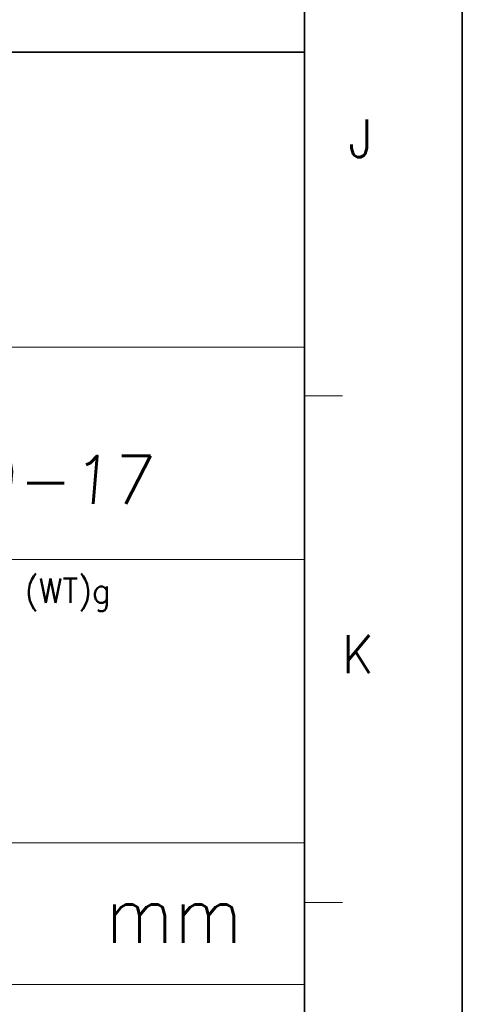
# Model space of a CAD drawing. Header units: millimetres. Extents: x 4065 to 8083, y -652 to 5416.
# Tile 10 of 256: x 4943 to 4984, y -591 to -499. Entities that reach past the tile are written whole.
import ezdxf
from ezdxf.enums import TextEntityAlignment as Align

# ---------------------------------------------------------------- set-up
doc = ezdxf.new("R2010")
doc.units = ezdxf.units.MM
doc.header["$LTSCALE"] = 0.8
doc.layers.get('0').update_dxf_attribs({"linetype": 'CONTINUOUS', "lineweight": 0})
doc.layers.add('2', color=3, linetype='CONTINUOUS', lineweight=0)
doc.styles.get("Standard").update_dxf_attribs({"font": 'romans.shx', "width": 0.8, "oblique": 5, "bigfont": 'whgtxt.shx'})

msp = doc.modelspace()

# ---------------------------------------------------------------- linework, layer by layer
at = {"color": 7, "linetype": 'Continuous', "lineweight": 35}
for p, q in [((4969.479, -628.461), (4969.479, -63.322)), ((4818.14, -502.345), (4969.479, -502.345))]:
    msp.add_line(p, q, dxfattribs=at)
at = {"color": 7, "linetype": 'Continuous'}
for p, q in [((4969.479, -628.461), (4969.479, -502.345)), ((4818.14, -529.762), (4969.479, -529.762)), ((4969.479, -534.271), (4973.006, -534.271)), ((4818.14, -549.502), (4969.479, -549.502)), ((4818.14, -575.821), (4969.479, -575.821)), ((4969.479, -581.366), (4973.006, -581.366)), ((4818.14, -588.981), (4969.479, -588.981))]:
    msp.add_line(p, q, dxfattribs=at)
at = {"color": 7, "linetype": 'Continuous', "lineweight": 35}
msp.add_lwpolyline([(4144.145, -48.891), (4144.145, -642.891), (4984.145, -642.891), (4984.145, -48.891)], close=True, dxfattribs=at)

# ---------------------------------------------------------------- texts
at = {"color": 7, "linetype": 'Continuous', "width": 0.933333}
for s, p in [('J', (4974.693, -510.349)), ('K', (4974.435, -558.294))]:
    msp.add_text(s, height=3.528, dxfattribs=at).set_placement(p, align=Align.MIDDLE_CENTER)
for s, height, p in [('(WT)g', 2.288, (4943.49, -551.239)), ('mm', 5.3387, (4950.942, -579.775))]:
    msp.add_text(s, height=height, dxfattribs=at).set_placement(p, align=Align.TOP_LEFT)
at = {"layer": '2', "oblique": 5}
msp.add_text('2015-09-17', height=4.4437, dxfattribs=at).set_placement((4914.962, -544.301))

doc.saveas('drawing.dxf')
